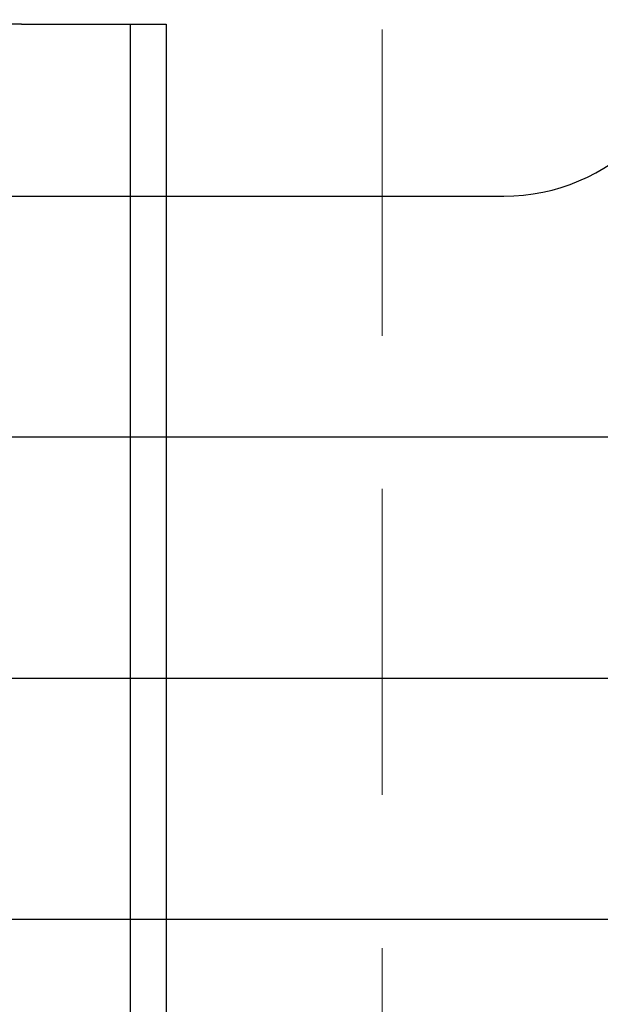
# Model space of a CAD drawing. Header units: millimetres. Extents: x -740 to 33545, y -26688 to 22494.
# Tile 96 of 256: x 9255 to 9279, y 10454 to 10495. Entities that reach past the tile are written whole.
import ezdxf

# ---------------------------------------------------------------- set-up
doc = ezdxf.new("R2010")
doc.units = ezdxf.units.MM
doc.header["$MEASUREMENT"] = 0
doc.linetypes.add('DASHED', pattern=[19.05, 12.7, -6.35])
doc.layers.get('Defpoints').update_dxf_attribs({"color": 252})
doc.layers.add('A_wyposażenie', color=252, linetype='Continuous', lineweight=9)
doc.layers.add('wymiarowanie', color=252, linetype='Continuous', lineweight=9)
doc.layers.add('IS_Wężownica OChP', color=7, linetype='Continuous', lineweight=25, true_color=0x800080)
doc.layers.add('PQ_200_2D', color=252, linetype='Continuous')
doc.layers.add('PQ_204_2D', color=252, linetype='Continuous')
doc.styles.add('styl2', font='simplex.shx')
doc.dimstyles.new('Skala 1-50', dxfattribs={"dimtxt": 12, "dimasz": 5, "dimexe": 1, "dimexo": 1, "dimgap": 1.5, "dimtad": 1, "dimdec": 1, "dimrnd": 0.5, "dimtxsty": 'styl2', "dimblk": 'ARCHTICK', "dimcen": 5, "dimadec": 0, "dimazin": 0, "dimtfac": 1, "dimtdec": 1, "dimtmove": 1, "dimatfit": 3, "dimldrblk": 'ARCHTICK', "dimfxl": 0, "dimlwd": -1, "dimlwe": -1, "dimarcsym": 0})

# ---------------------------------------------------------------- blocks, each defined once
blk = doc.blocks.new('dfghbnj')
at = {"layer": 'PQ_200_2D', "color": 8}
for p, q in [((5168.38, -17660.72), (5168.38, -17005.72)), ((5168.38, -17660.72), (5168.38, -17720.72)), ((5168.38, -17720.72), (5968.38, -17720.72))]:
    blk.add_line(p, q, dxfattribs=at)
at = {"layer": 'PQ_204_2D', "color": 8}
blk.add_line((5168.38, -17705.72), (5968.38, -17705.72), dxfattribs=at)
blk = doc.blocks.new('_ArchTick')
at = {"color": 0, "linetype": 'ByBlock', "const_width": 0.15}
blk.add_lwpolyline([(-0.5, -0.5), (0.5, 0.5)], dxfattribs=at)
blk = doc.blocks.new('*D2199')
at = {"layer": 'Defpoints', "color": 0}
for p in [(8932.185, 10460.603), (9368.185, 10460.603), (9368.185, 10449.072)]:
    blk.add_point(p, dxfattribs=at)
at = {"layer": 'wymiarowanie', "color": 0}
for p, q in [((8932.185, 10454.072), (8932.185, 10448.072)), ((9368.185, 10454.072), (9368.185, 10448.072)), ((8932.185, 10449.072), (9368.185, 10449.072))]:
    blk.add_line(p, q, dxfattribs=at)
at = {"layer": 'wymiarowanie', "color": 0, "xscale": 5, "yscale": 5, "zscale": 5, "rotation": 180}
blk.add_blockref('_ArchTick', (8932.185, 10449.072), dxfattribs=at)
at = {"layer": 'wymiarowanie', "color": 0, "xscale": 5, "yscale": 5, "zscale": 5}
blk.add_blockref('_ArchTick', (9368.185, 10449.072), dxfattribs=at)
at = {"layer": 'wymiarowanie', "color": 0, "insert": (9150.185, 10456.872), "char_height": 12, "attachment_point": 5, "style": 'styl2'}
blk.add_mtext('436', dxfattribs=at)

msp = doc.modelspace()

# ---------------------------------------------------------------- linework, layer by layer
at = {"layer": 'A_wyposażenie', "linetype": 'DASHED'}
msp.add_lwpolyline([(9090.185, 10405.523), (9270.185, 10405.523), (9270.211, 10680.023), (9090.185, 10680.023)], close=True, dxfattribs=at)
at = {"layer": 'IS_Wężownica OChP', "color": 9, "true_color": 0xc8c8c8, "transparency": 33554687, "extrusion": (0, 0, -1)}
for points in [[(-9305.245, 10457.514), (-9202.779, 10457.514, 0.414214), (-9194.779, 10465.514), (-9194.779, 10751.511, 0.414214), (-9202.779, 10759.511), (-9286.267, 10759.511, -0.414214)], [(-9296.267, 10749.511), (-9212.779, 10749.511, -0.414214), (-9204.779, 10741.511), (-9204.779, 10475.514, -0.414214), (-9212.779, 10467.514), (-9295.244, 10467.514, -0.414223)], [(-9285.244, 10477.514), (-9222.779, 10477.514, 0.414214), (-9214.779, 10485.514), (-9214.779, 10731.511, 0.414214), (-9222.779, 10739.511), (-9305.286, 10739.511, 0.414214)], [(-9295.287, 10729.512), (-9232.779, 10729.512, -0.414214), (-9224.779, 10721.512), (-9224.779, 10495.514, -0.414214), (-9232.779, 10487.514), (-9275.245, 10487.514, -0.414157), (-9283.245, 10495.512)]]:
    msp.add_lwpolyline(points, format="xyb", dxfattribs=at)

# ---------------------------------------------------------------- block references
at = {"layer": 'A_wyposażenie', "xscale": -0.09999999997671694, "yscale": 0.09999999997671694, "zscale": 0.1, "rotation": 90}
msp.add_blockref('dfghbnj', (7489.164, 11011.478), dxfattribs=at)

# ---------------------------------------------------------------- dimensions: what is measured, and where the dimension line sits
at = {"layer": 'wymiarowanie'}
dim = msp.add_linear_dim(base=(9368.185, 10449.072), p1=(8932.185, 10460.603), p2=(9368.185, 10460.603), dimstyle='Skala 1-50', dxfattribs=at)
dim.commit()
dim.dimension.update_dxf_attribs({"geometry": '*D2199', "text_midpoint": (9150.185, 10456.872)})

doc.saveas('drawing.dxf')
